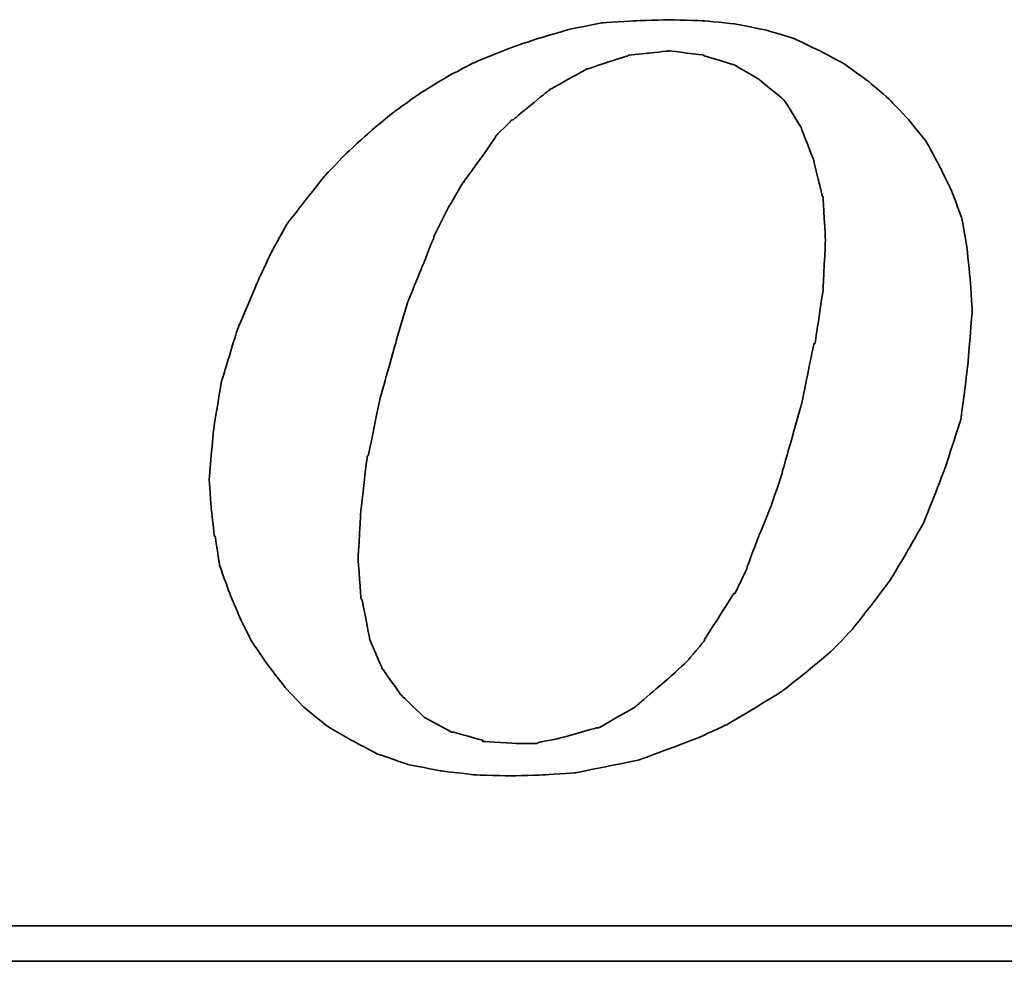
# Model space of a CAD drawing. Header units: millimetres. Extents: x -275 to -70, y 35 to 190.
# Tile 33 of 49: x -124.78 to -122.11, y 124.07 to 126.62. Entities that reach past the tile are written whole.
import ezdxf

# ---------------------------------------------------------------- set-up
doc = ezdxf.new("R2010")
doc.units = ezdxf.units.MM
doc.header["$LTSCALE"] = 0.1
doc.layers.add('CHA', color=7, linetype='CONTINUOUS')
doc.layers.add('layer 1', color=7, linetype='CONTINUOUS')

# ---------------------------------------------------------------- blocks, each defined once
blk = doc.blocks.new('TBI MOTION logo(完整正式版)')
at = {"layer": 'layer 1', "color": 22, "lineweight": 35}
for points, knots in [([(-11.34375, -6.98375), (-11.34375, -6.98375), (-10.91375, -7.43875), (-10.91375, -7.43875), (-10.91375, -7.43875), (-10.91375, -7.43875), (-10.38625, -7.87125), (-10.38625, -7.87125), (-10.38625, -7.87125), (-10.38625, -7.87125), (-9.81125, -8.20375), (-9.81125, -8.20375), (-9.81125, -8.20375), (-9.81125, -8.20375), (-9.21125, -8.51875), (-9.21125, -8.51875), (-9.21125, -8.51875), (-9.21125, -8.51875), (-8.51625, -8.75875), (-8.51625, -8.75875), (-8.51625, -8.75875), (-8.51625, -8.75875), (-7.77125, -8.90375), (-7.77125, -8.90375), (-7.77125, -8.90375), (-7.77125, -8.90375), (-6.97875, -8.99875), (-6.97875, -8.99875), (-6.97875, -8.99875), (-6.97875, -8.99875), (-6.14125, -9.02375), (-6.14125, -9.02375), (-6.14125, -9.02375), (-6.14125, -9.02375), (-5.37125, -8.99875), (-5.37125, -8.99875), (-5.37125, -8.99875), (-5.37125, -8.99875), (-4.65375, -8.94875), (-4.65375, -8.94875), (-4.65375, -8.94875), (-4.65375, -8.94875), (-3.93375, -8.80625), (-3.93375, -8.80625), (-3.93375, -8.80625), (-3.93375, -8.80625), (-3.21375, -8.66375), (-3.21375, -8.66375), (-3.21375, -8.66375), (-3.21375, -8.66375), (-2.49375, -8.39875), (-2.49375, -8.39875), (-2.49375, -8.39875), (-2.49375, -8.39875), (-1.79875, -8.13375), (-1.79875, -8.13375), (-1.79875, -8.13375), (-1.79875, -8.13375), (-1.17375, -7.84375), (-1.17375, -7.84375), (-1.17375, -7.84375), (-1.17375, -7.84375), (-0.52375, -7.46375), (-0.52375, -7.46375), (-0.52375, -7.46375), (-0.52375, -7.46375), (0.10124, -7.07875), (0.10124, -7.07875), (0.10124, -7.07875), (0.10124, -7.07875), (0.67625, -6.62375), (0.67625, -6.62375), (0.67625, -6.62375), (0.67625, -6.62375), (1.24874, -6.14375), (1.24874, -6.14375), (1.24874, -6.14375), (1.24874, -6.14375), (1.72874, -5.64125), (1.72874, -5.64125), (1.72874, -5.64125), (1.72874, -5.64125), (2.18624, -5.06375), (2.18624, -5.06375), (2.18624, -5.06375), (2.18624, -5.06375), (2.61625, -4.48874), (2.61625, -4.48874), (2.61625, -4.48874), (2.61625, -4.48874), (3.00125, -3.83874), (3.00125, -3.83874), (3.00125, -3.83874), (3.00125, -3.83874), (3.36124, -3.21374), (3.36124, -3.21374), (3.36124, -3.21374), (3.36124, -3.21374), (3.84374, -1.99125), (3.84374, -1.99125), (3.84374, -1.99125), (3.84374, -1.99125), (4.22625, -0.81875), (4.22625, -0.81875), (4.22625, -0.81875), (4.22625, -0.81875), (4.39125, 0.45624), (4.39125, 0.45624), (4.39125, 0.45624), (4.39125, 0.45624), (4.48874, 1.70124), (4.48874, 1.70124), (4.48874, 1.70124), (4.48874, 1.70124), (4.43874, 2.44625), (4.43874, 2.44625), (4.43874, 2.44625), (4.43874, 2.44625), (4.36874, 3.14125), (4.36874, 3.14125), (4.36874, 3.14125), (4.36874, 3.14125), (4.25125, 3.81125), (4.25125, 3.81125), (4.25125, 3.81125), (4.25125, 3.81125), (4.03124, 4.41125), (4.03124, 4.41125), (4.03124, 4.41125), (4.03124, 4.41125), (3.74374, 5.01125), (3.74374, 5.01125), (3.74374, 5.01125), (3.74374, 5.01125), (3.43124, 5.58875), (3.43124, 5.58875), (3.43124, 5.58875), (3.43124, 5.58875), (3.02625, 6.09125), (3.02625, 6.09125), (3.02625, 6.09125), (3.02625, 6.09125), (2.59374, 6.54875), (2.59374, 6.54875), (2.59374, 6.54875), (2.59374, 6.54875), (2.09124, 6.98125), (2.09124, 6.98125), (2.09124, 6.98125), (2.09124, 6.98125), (1.56124, 7.36625), (1.56124, 7.36625), (1.56124, 7.36625), (1.56124, 7.36625), (0.98624, 7.67625), (0.98624, 7.67625), (0.98624, 7.67625), (0.98624, 7.67625), (0.38624, 7.96375), (0.38624, 7.96375), (0.38624, 7.96375), (0.38624, 7.96375), (-0.25875, 8.15625), (-0.25875, 8.15625), (-0.25875, 8.15625), (-0.25875, 8.15625), (-0.98125, 8.30125), (-0.98125, 8.30125), (-0.98125, 8.30125), (-0.98125, 8.30125), (-1.70124, 8.37125), (-1.70124, 8.37125), (-1.70124, 8.37125), (-1.70124, 8.37125), (-2.49375, 8.39624), (-2.49375, 8.39624), (-2.49375, 8.39624), (-2.49375, 8.39624), (-3.28625, 8.37125), (-3.28625, 8.37125), (-3.28625, 8.37125), (-3.28625, 8.37125), (-4.05125, 8.32125), (-4.05125, 8.32125), (-4.05125, 8.32125), (-4.05125, 8.32125), (-4.77375, 8.18125), (-4.77375, 8.18125), (-4.77375, 8.18125), (-4.77375, 8.18125), (-5.51625, 7.96375), (-5.51625, 7.96375), (-5.51625, 7.96375), (-5.51625, 7.96375), (-6.21125, 7.72625), (-6.21125, 7.72625), (-6.21125, 7.72625), (-6.21125, 7.72625), (-6.92875, 7.43625), (-6.92875, 7.43625), (-6.92875, 7.43625), (-6.92875, 7.43625), (-7.57875, 7.10125), (-7.57875, 7.10125), (-7.57875, 7.10125), (-7.57875, 7.10125), (-8.24875, 6.69125), (-8.24875, 6.69125), (-8.24875, 6.69125), (-8.24875, 6.69125), (-8.84875, 6.26125), (-8.84875, 6.26125), (-8.84875, 6.26125), (-8.84875, 6.26125), (-9.42625, 5.78125), (-9.42625, 5.78125), (-9.42625, 5.78125), (-9.42625, 5.78125), (-9.95375, 5.30125), (-9.95375, 5.30125), (-9.95375, 5.30125), (-9.95375, 5.30125), (-10.43375, 4.79624), (-10.43375, 4.79624), (-10.43375, 4.79624), (-10.43375, 4.79624), (-10.88875, 4.22125), (-10.88875, 4.22125), (-10.88875, 4.22125), (-10.88875, 4.22125), (-11.29875, 3.69375), (-11.29875, 3.69375), (-11.29875, 3.69375), (-11.29875, 3.69375), (-11.63375, 3.09125), (-11.63375, 3.09125), (-11.63375, 3.09125), (-11.63375, 3.09125), (-11.91875, 2.49625), (-11.91875, 2.49625), (-11.91875, 2.49625), (-11.91875, 2.49625), (-12.44875, 1.24625), (-12.44875, 1.24625), (-12.44875, 1.24625), (-12.44875, 1.24625), (-12.80875, 0.06874), (-12.80875, 0.06874), (-12.80875, 0.06874), (-12.80875, 0.06874), (-12.99875, -1.07875), (-12.99875, -1.07875), (-12.99875, -1.07875), (-12.99875, -1.07875), (-13.09375, -2.18375), (-13.09375, -2.18375), (-13.09375, -2.18375), (-13.09375, -2.18375), (-13.04875, -2.85375), (-13.04875, -2.85375), (-13.04875, -2.85375), (-13.04875, -2.85375), (-12.97375, -3.50375), (-12.97375, -3.50375), (-12.97375, -3.50375), (-12.97375, -3.50375), (-12.95375, -3.50375), (-12.95375, -3.50375), (-12.95375, -3.50375), (-12.95375, -3.50375), (-12.85375, -4.17375), (-12.85375, -4.17375), (-12.85375, -4.17375), (-12.85375, -4.17375), (-12.63875, -4.77624), (-12.63875, -4.77624), (-12.63875, -4.77624), (-12.63875, -4.77624), (-12.39875, -5.35125), (-12.39875, -5.35125), (-12.39875, -5.35125), (-12.39875, -5.35125), (-12.11375, -5.92875), (-12.11375, -5.92875), (-12.11375, -5.92875), (-12.11375, -5.92875), (-11.75375, -6.45375), (-11.75375, -6.45375), (-11.75375, -6.45375), (-11.75375, -6.45375), (-11.34375, -6.98375), (-11.34375, -6.98375)], [0, 0, 0, 0, 0.01369863, 0.01369863, 0.01369863, 0.01369864, 0.02739726, 0.02739726, 0.02739726, 0.02739727, 0.04109589, 0.04109589, 0.04109589, 0.0410959, 0.05479452, 0.05479452, 0.05479452, 0.05479453, 0.06849315, 0.06849315, 0.06849315, 0.06849316, 0.08219178, 0.08219178, 0.08219178, 0.08219179, 0.09589041, 0.09589041, 0.09589041, 0.09589042, 0.10958904, 0.10958904, 0.10958904, 0.10958905, 0.12328767, 0.12328767, 0.12328767, 0.12328768, 0.1369863, 0.1369863, 0.1369863, 0.13698631, 0.15068493, 0.15068493, 0.15068493, 0.15068494, 0.16438356, 0.16438356, 0.16438356, 0.16438357, 0.17808219, 0.17808219, 0.17808219, 0.1780822, 0.19178082, 0.19178082, 0.19178082, 0.19178083, 0.20547945, 0.20547945, 0.20547945, 0.20547946, 0.21917808, 0.21917808, 0.21917808, 0.21917809, 0.23287671, 0.23287671, 0.23287671, 0.23287672, 0.24657534, 0.24657534, 0.24657534, 0.24657535, 0.26027397, 0.26027397, 0.26027397, 0.26027398, 0.2739726, 0.2739726, 0.2739726, 0.27397261, 0.28767123, 0.28767123, 0.28767123, 0.28767124, 0.30136986, 0.30136986, 0.30136986, 0.30136987, 0.31506849, 0.31506849, 0.31506849, 0.3150685, 0.32876712, 0.32876712, 0.32876712, 0.32876713, 0.34246575, 0.34246575, 0.34246575, 0.34246576, 0.35616438, 0.35616438, 0.35616438, 0.35616439, 0.36986301, 0.36986301, 0.36986301, 0.36986302, 0.38356164, 0.38356164, 0.38356164, 0.38356165, 0.39726027, 0.39726027, 0.39726027, 0.39726028, 0.4109589, 0.4109589, 0.4109589, 0.41095891, 0.42465753, 0.42465753, 0.42465753, 0.42465754, 0.43835616, 0.43835616, 0.43835616, 0.43835617, 0.45205479, 0.45205479, 0.45205479, 0.4520548, 0.46575342, 0.46575342, 0.46575342, 0.46575343, 0.47945205, 0.47945205, 0.47945205, 0.47945206, 0.49315068, 0.49315068, 0.49315068, 0.49315069, 0.50684932, 0.50684932, 0.50684932, 0.50684933, 0.52054795, 0.52054795, 0.52054795, 0.52054796, 0.53424658, 0.53424658, 0.53424658, 0.53424659, 0.54794521, 0.54794521, 0.54794521, 0.54794522, 0.56164384, 0.56164384, 0.56164384, 0.56164385, 0.57534247, 0.57534247, 0.57534247, 0.57534248, 0.5890411, 0.5890411, 0.5890411, 0.58904111, 0.60273973, 0.60273973, 0.60273973, 0.60273974, 0.61643836, 0.61643836, 0.61643836, 0.61643837, 0.63013699, 0.63013699, 0.63013699, 0.630137, 0.64383562, 0.64383562, 0.64383562, 0.64383563, 0.65753425, 0.65753425, 0.65753425, 0.65753426, 0.67123288, 0.67123288, 0.67123288, 0.67123289, 0.68493151, 0.68493151, 0.68493151, 0.68493152, 0.69863014, 0.69863014, 0.69863014, 0.69863015, 0.71232877, 0.71232877, 0.71232877, 0.71232878, 0.7260274, 0.7260274, 0.7260274, 0.72602741, 0.73972603, 0.73972603, 0.73972603, 0.73972604, 0.75342466, 0.75342466, 0.75342466, 0.75342467, 0.76712329, 0.76712329, 0.76712329, 0.7671233, 0.78082192, 0.78082192, 0.78082192, 0.78082193, 0.79452055, 0.79452055, 0.79452055, 0.79452056, 0.80821918, 0.80821918, 0.80821918, 0.80821919, 0.82191781, 0.82191781, 0.82191781, 0.82191782, 0.83561644, 0.83561644, 0.83561644, 0.83561645, 0.84931507, 0.84931507, 0.84931507, 0.84931508, 0.8630137, 0.8630137, 0.8630137, 0.86301371, 0.87671233, 0.87671233, 0.87671233, 0.87671234, 0.89041096, 0.89041096, 0.89041096, 0.89041097, 0.90410959, 0.90410959, 0.90410959, 0.9041096, 0.91780822, 0.91780822, 0.91780822, 0.91780823, 0.93150685, 0.93150685, 0.93150685, 0.93150686, 0.94520548, 0.94520548, 0.94520548, 0.94520549, 0.95890411, 0.95890411, 0.95890411, 0.95890412, 0.97260274, 0.97260274, 0.97260274, 0.97260275, 0.98630137, 0.98630137, 0.98630137, 0.98630138, 1, 1, 1, 1]), ([(-8.77875, 1.03124), (-8.77875, 1.03124), (-8.51625, 1.89625), (-8.51625, 1.89625), (-8.51625, 1.89625), (-8.51625, 1.89625), (-8.20375, 2.66375), (-8.20375, 2.66375), (-8.20375, 2.66375), (-8.20375, 2.66375), (-7.91625, 3.38125), (-7.91625, 3.38125), (-7.91625, 3.38125), (-7.91625, 3.38125), (-7.91625, 3.40624), (-7.91625, 3.40624), (-7.91625, 3.40624), (-7.91625, 3.40624), (-7.57875, 4.07624), (-7.57875, 4.07624), (-7.57875, 4.07624), (-7.57875, 4.07624), (-7.24375, 4.65125), (-7.24375, 4.65125), (-7.24375, 4.65125), (-7.24375, 4.65125), (-7.21875, 4.65125), (-7.21875, 4.65125), (-7.21875, 4.65125), (-7.21875, 4.65125), (-7.21875, 4.67624), (-7.21875, 4.67624), (-7.21875, 4.67624), (-7.21875, 4.67624), (-6.83625, 5.20375), (-6.83625, 5.20375), (-6.83625, 5.20375), (-6.83625, 5.20375), (-6.49875, 5.68625), (-6.49875, 5.68625), (-6.49875, 5.68625), (-6.49875, 5.68625), (-6.49875, 5.70625), (-6.49875, 5.70625), (-6.49875, 5.70625), (-6.49875, 5.70625), (-6.11625, 6.09125), (-6.11625, 6.09125), (-6.11625, 6.09125), (-6.11625, 6.09125), (-6.09125, 6.09125), (-6.09125, 6.09125), (-6.09125, 6.09125), (-6.09125, 6.09125), (-5.27375, 6.76625), (-5.27375, 6.76625), (-5.27375, 6.76625), (-5.27375, 6.76625), (-5.24875, 6.76625), (-5.24875, 6.76625), (-5.24875, 6.76625), (-5.24875, 6.76625), (-5.24875, 6.78625), (-5.24875, 6.78625), (-5.24875, 6.78625), (-5.24875, 6.78625), (-4.38875, 7.26624), (-4.38875, 7.26624), (-4.38875, 7.26624), (-4.38875, 7.26624), (-4.36125, 7.26624), (-4.36125, 7.26624), (-4.36125, 7.26624), (-4.36125, 7.26624), (-3.93375, 7.41125), (-3.93375, 7.41125), (-3.93375, 7.41125), (-3.93375, 7.41125), (-3.47375, 7.55625), (-3.47375, 7.55625), (-3.47375, 7.55625), (-3.47375, 7.55625), (-3.45375, 7.55625), (-3.45375, 7.55625), (-3.45375, 7.55625), (-3.45375, 7.55625), (-3.42875, 7.58124), (-3.42875, 7.58124), (-3.42875, 7.58124), (-3.42875, 7.58124), (-2.97375, 7.62625), (-2.97375, 7.62625), (-2.97375, 7.62625), (-2.97375, 7.62625), (-2.49375, 7.67625), (-2.49375, 7.67625), (-2.49375, 7.67625), (-2.49375, 7.67625), (-2.46875, 7.67625), (-2.46875, 7.67625), (-2.46875, 7.67625), (-2.46875, 7.67625), (-1.70124, 7.58124), (-1.70124, 7.58124), (-1.70124, 7.58124), (-1.70124, 7.58124), (-1.67875, 7.55625), (-1.67875, 7.55625), (-1.67875, 7.55625), (-1.67875, 7.55625), (-1.65375, 7.55625), (-1.65375, 7.55625), (-1.65375, 7.55625), (-1.65375, 7.55625), (-1.03125, 7.36625), (-1.03125, 7.36625), (-1.03125, 7.36625), (-1.03125, 7.36625), (-1.00625, 7.36625), (-1.00625, 7.36625), (-1.00625, 7.36625), (-1.00625, 7.36625), (-0.43124, 7.02624), (-0.43124, 7.02624), (-0.43124, 7.02624), (-0.43124, 7.02624), (-0.40625, 7.00624), (-0.40625, 7.00624), (-0.40625, 7.00624), (-0.40625, 7.00624), (0.12124, 6.57124), (0.12124, 6.57124), (0.12124, 6.57124), (0.12124, 6.57124), (0.14624, 6.54875), (0.14624, 6.54875), (0.14624, 6.54875), (0.14624, 6.54875), (0.17124, 6.52375), (0.17124, 6.52375), (0.17124, 6.52375), (0.17124, 6.52375), (0.55625, 5.89875), (0.55625, 5.89875), (0.55625, 5.89875), (0.55625, 5.89875), (0.55625, 5.87625), (0.55625, 5.87625), (0.55625, 5.87625), (0.55625, 5.87625), (0.84124, 5.15625), (0.84124, 5.15625), (0.84124, 5.15625), (0.84124, 5.15625), (0.84124, 5.13125), (0.84124, 5.13125), (0.84124, 5.13125), (0.84124, 5.13125), (1.03624, 4.31875), (1.03624, 4.31875), (1.03624, 4.31875), (1.03624, 4.31875), (1.05624, 4.31875), (1.05624, 4.31875), (1.05624, 4.31875), (1.05624, 4.31875), (1.05624, 4.29125), (1.05624, 4.29125), (1.05624, 4.29125), (1.05624, 4.29125), (1.10625, 3.33125), (1.10625, 3.33125), (1.10625, 3.33125), (1.10625, 3.33125), (1.10625, 3.30875), (1.10625, 3.30875), (1.10625, 3.30875), (1.10625, 3.30875), (1.05624, 2.20624), (1.05624, 2.20624), (1.05624, 2.20624), (1.05624, 2.20624), (1.05624, 2.18124), (1.05624, 2.18124), (1.05624, 2.18124), (1.05624, 2.18124), (0.86624, 0.93624), (0.86624, 0.93624), (0.86624, 0.93624), (0.86624, 0.93624), (0.84124, 0.93624), (0.84124, 0.93624), (0.84124, 0.93624), (0.84124, 0.93624), (0.55625, -0.45874), (0.55625, -0.45874), (0.55625, -0.45874), (0.55625, -0.45874), (0.12124, -1.99125), (0.12124, -1.99125), (0.12124, -1.99125), (0.12124, -1.99125), (0.12124, -2.01874), (0.12124, -2.01874), (0.12124, -2.01874), (0.12124, -2.01874), (-0.13874, -2.78375), (-0.13874, -2.78375), (-0.13874, -2.78375), (-0.13874, -2.78375), (-0.43124, -3.50375), (-0.43124, -3.50375), (-0.43124, -3.50375), (-0.43124, -3.50375), (-0.69375, -4.19875), (-0.69375, -4.19875), (-0.69375, -4.19875), (-0.69375, -4.19875), (-0.69375, -4.22375), (-0.69375, -4.22375), (-0.69375, -4.22375), (-0.69375, -4.22375), (-0.98125, -4.82374), (-0.98125, -4.82374), (-0.98125, -4.82374), (-0.98125, -4.82374), (-1.00625, -4.82374), (-1.00625, -4.82374), (-1.00625, -4.82374), (-1.00625, -4.82374), (-1.33875, -5.35125), (-1.33875, -5.35125), (-1.33875, -5.35125), (-1.33875, -5.35125), (-1.67875, -5.87875), (-1.67875, -5.87875), (-1.67875, -5.87875), (-1.67875, -5.87875), (-1.67875, -5.90375), (-1.67875, -5.90375), (-1.67875, -5.90375), (-1.67875, -5.90375), (-2.05875, -6.35875), (-2.05875, -6.35875), (-2.05875, -6.35875), (-2.05875, -6.35875), (-2.08375, -6.38375), (-2.08375, -6.38375), (-2.08375, -6.38375), (-2.08375, -6.38375), (-2.46875, -6.74375), (-2.46875, -6.74375), (-2.46875, -6.74375), (-2.46875, -6.74375), (-3.25875, -7.41625), (-3.25875, -7.41625), (-3.25875, -7.41625), (-3.25875, -7.41625), (-3.28625, -7.43875), (-3.28625, -7.43875), (-3.28625, -7.43875), (-3.28625, -7.43875), (-4.12375, -7.91875), (-4.12375, -7.91875), (-4.12375, -7.91875), (-4.12375, -7.91875), (-4.14875, -7.91875), (-4.14875, -7.91875), (-4.14875, -7.91875), (-4.14875, -7.91875), (-4.17125, -7.91875), (-4.17125, -7.91875), (-4.17125, -7.91875), (-4.17125, -7.91875), (-5.03375, -8.15875), (-5.03375, -8.15875), (-5.03375, -8.15875), (-5.03375, -8.15875), (-5.51625, -8.25625), (-5.51625, -8.25625), (-5.51625, -8.25625), (-5.51625, -8.25625), (-5.54125, -8.27875), (-5.54125, -8.27875), (-5.54125, -8.27875), (-5.54125, -8.27875), (-5.56375, -8.27875), (-5.56375, -8.27875), (-5.56375, -8.27875), (-5.56375, -8.27875), (-5.99625, -8.27875), (-5.99625, -8.27875), (-5.99625, -8.27875), (-5.99625, -8.27875), (-6.76375, -8.23125), (-6.76375, -8.23125), (-6.76375, -8.23125), (-6.76375, -8.23125), (-6.78875, -8.23125), (-6.78875, -8.23125), (-6.78875, -8.23125), (-6.78875, -8.23125), (-6.78875, -8.20375), (-6.78875, -8.20375), (-6.78875, -8.20375), (-6.78875, -8.20375), (-7.45875, -8.01375), (-7.45875, -8.01375), (-7.45875, -8.01375), (-7.45875, -8.01375), (-7.48375, -8.01375), (-7.48375, -8.01375), (-7.48375, -8.01375), (-7.48375, -8.01375), (-7.50875, -8.01375), (-7.50875, -8.01375), (-7.50875, -8.01375), (-7.50875, -8.01375), (-8.13125, -7.67875), (-8.13125, -7.67875), (-8.13125, -7.67875), (-8.13125, -7.67875), (-8.15625, -7.65375), (-8.15625, -7.65375), (-8.15625, -7.65375), (-8.15625, -7.65375), (-8.65875, -7.17375), (-8.65875, -7.17375), (-8.65875, -7.17375), (-8.65875, -7.17375), (-8.68375, -7.14875), (-8.68375, -7.14875), (-8.68375, -7.14875), (-8.68375, -7.14875), (-9.08875, -6.57375), (-9.08875, -6.57375), (-9.08875, -6.57375), (-9.08875, -6.57375), (-9.11375, -6.54875), (-9.11375, -6.54875), (-9.11375, -6.54875), (-9.11375, -6.54875), (-9.11375, -6.52875), (-9.11375, -6.52875), (-9.11375, -6.52875), (-9.11375, -6.52875), (-9.40375, -5.85375), (-9.40375, -5.85375), (-9.40375, -5.85375), (-9.40375, -5.85375), (-9.40375, -5.82875), (-9.40375, -5.82875), (-9.40375, -5.82875), (-9.40375, -5.82875), (-9.56875, -4.96875), (-9.56875, -4.96875), (-9.56875, -4.96875), (-9.56875, -4.96875), (-9.59375, -4.94375), (-9.59375, -4.94375), (-9.59375, -4.94375), (-9.59375, -4.94375), (-9.66375, -4.03375), (-9.66375, -4.03375), (-9.66375, -4.03375), (-9.66375, -4.03375), (-9.66375, -4.00875), (-9.66375, -4.00875), (-9.66375, -4.00875), (-9.66375, -4.00875), (-9.59375, -2.85375), (-9.59375, -2.85375), (-9.59375, -2.85375), (-9.59375, -2.85375), (-9.45125, -1.65875), (-9.45125, -1.65875), (-9.45125, -1.65875), (-9.45125, -1.65875), (-9.42625, -1.63375), (-9.42625, -1.63375), (-9.42625, -1.63375), (-9.42625, -1.63375), (-9.16125, -0.33875), (-9.16125, -0.33875), (-9.16125, -0.33875), (-9.16125, -0.33875), (-8.77875, 1.00624), (-8.77875, 1.00624), (-8.77875, 1.00624), (-8.77875, 1.00624), (-8.77875, 1.03124), (-8.77875, 1.03124)], [0, 0, 0, 0, 0.01020408, 0.01020408, 0.01020408, 0.01020409, 0.02040816, 0.02040816, 0.02040816, 0.02040817, 0.03061224, 0.03061224, 0.03061224, 0.03061225, 0.04081633, 0.04081633, 0.04081633, 0.04081634, 0.05102041, 0.05102041, 0.05102041, 0.05102042, 0.06122449, 0.06122449, 0.06122449, 0.0612245, 0.07142857, 0.07142857, 0.07142857, 0.07142858, 0.08163265, 0.08163265, 0.08163265, 0.08163266, 0.09183673, 0.09183673, 0.09183673, 0.09183674, 0.10204082, 0.10204082, 0.10204082, 0.10204083, 0.1122449, 0.1122449, 0.1122449, 0.11224491, 0.12244898, 0.12244898, 0.12244898, 0.12244899, 0.13265306, 0.13265306, 0.13265306, 0.13265307, 0.14285714, 0.14285714, 0.14285714, 0.14285715, 0.15306122, 0.15306122, 0.15306122, 0.15306123, 0.16326531, 0.16326531, 0.16326531, 0.16326532, 0.17346939, 0.17346939, 0.17346939, 0.1734694, 0.18367347, 0.18367347, 0.18367347, 0.18367348, 0.19387755, 0.19387755, 0.19387755, 0.19387756, 0.20408163, 0.20408163, 0.20408163, 0.20408164, 0.21428571, 0.21428571, 0.21428571, 0.21428572, 0.2244898, 0.2244898, 0.2244898, 0.22448981, 0.23469388, 0.23469388, 0.23469388, 0.23469389, 0.24489796, 0.24489796, 0.24489796, 0.24489797, 0.25510204, 0.25510204, 0.25510204, 0.25510205, 0.26530612, 0.26530612, 0.26530612, 0.26530613, 0.2755102, 0.2755102, 0.2755102, 0.27551021, 0.28571429, 0.28571429, 0.28571429, 0.2857143, 0.29591837, 0.29591837, 0.29591837, 0.29591838, 0.30612245, 0.30612245, 0.30612245, 0.30612246, 0.31632653, 0.31632653, 0.31632653, 0.31632654, 0.32653061, 0.32653061, 0.32653061, 0.32653062, 0.33673469, 0.33673469, 0.33673469, 0.3367347, 0.34693878, 0.34693878, 0.34693878, 0.34693879, 0.35714286, 0.35714286, 0.35714286, 0.35714287, 0.36734694, 0.36734694, 0.36734694, 0.36734695, 0.37755102, 0.37755102, 0.37755102, 0.37755103, 0.3877551, 0.3877551, 0.3877551, 0.38775511, 0.39795918, 0.39795918, 0.39795918, 0.39795919, 0.40816327, 0.40816327, 0.40816327, 0.40816328, 0.41836735, 0.41836735, 0.41836735, 0.41836736, 0.42857143, 0.42857143, 0.42857143, 0.42857144, 0.43877551, 0.43877551, 0.43877551, 0.43877552, 0.44897959, 0.44897959, 0.44897959, 0.4489796, 0.45918367, 0.45918367, 0.45918367, 0.45918368, 0.46938776, 0.46938776, 0.46938776, 0.46938777, 0.47959184, 0.47959184, 0.47959184, 0.47959185, 0.48979592, 0.48979592, 0.48979592, 0.48979593, 0.5, 0.5, 0.5, 0.50000001, 0.51020408, 0.51020408, 0.51020408, 0.51020409, 0.52040816, 0.52040816, 0.52040816, 0.52040817, 0.53061224, 0.53061224, 0.53061224, 0.53061225, 0.54081633, 0.54081633, 0.54081633, 0.54081634, 0.55102041, 0.55102041, 0.55102041, 0.55102042, 0.56122449, 0.56122449, 0.56122449, 0.5612245, 0.57142857, 0.57142857, 0.57142857, 0.57142858, 0.58163265, 0.58163265, 0.58163265, 0.58163266, 0.59183673, 0.59183673, 0.59183673, 0.59183674, 0.60204082, 0.60204082, 0.60204082, 0.60204083, 0.6122449, 0.6122449, 0.6122449, 0.61224491, 0.62244898, 0.62244898, 0.62244898, 0.62244899, 0.63265306, 0.63265306, 0.63265306, 0.63265307, 0.64285714, 0.64285714, 0.64285714, 0.64285715, 0.65306122, 0.65306122, 0.65306122, 0.65306123, 0.66326531, 0.66326531, 0.66326531, 0.66326532, 0.67346939, 0.67346939, 0.67346939, 0.6734694, 0.68367347, 0.68367347, 0.68367347, 0.68367348, 0.69387755, 0.69387755, 0.69387755, 0.69387756, 0.70408163, 0.70408163, 0.70408163, 0.70408164, 0.71428571, 0.71428571, 0.71428571, 0.71428572, 0.7244898, 0.7244898, 0.7244898, 0.72448981, 0.73469388, 0.73469388, 0.73469388, 0.73469389, 0.74489796, 0.74489796, 0.74489796, 0.74489797, 0.75510204, 0.75510204, 0.75510204, 0.75510205, 0.76530612, 0.76530612, 0.76530612, 0.76530613, 0.7755102, 0.7755102, 0.7755102, 0.77551021, 0.78571429, 0.78571429, 0.78571429, 0.7857143, 0.79591837, 0.79591837, 0.79591837, 0.79591838, 0.80612245, 0.80612245, 0.80612245, 0.80612246, 0.81632653, 0.81632653, 0.81632653, 0.81632654, 0.82653061, 0.82653061, 0.82653061, 0.82653062, 0.83673469, 0.83673469, 0.83673469, 0.8367347, 0.84693878, 0.84693878, 0.84693878, 0.84693879, 0.85714286, 0.85714286, 0.85714286, 0.85714287, 0.86734694, 0.86734694, 0.86734694, 0.86734695, 0.87755102, 0.87755102, 0.87755102, 0.87755103, 0.8877551, 0.8877551, 0.8877551, 0.88775511, 0.89795918, 0.89795918, 0.89795918, 0.89795919, 0.90816327, 0.90816327, 0.90816327, 0.90816328, 0.91836735, 0.91836735, 0.91836735, 0.91836736, 0.92857143, 0.92857143, 0.92857143, 0.92857144, 0.93877551, 0.93877551, 0.93877551, 0.93877552, 0.94897959, 0.94897959, 0.94897959, 0.9489796, 0.95918367, 0.95918367, 0.95918367, 0.95918368, 0.96938776, 0.96938776, 0.96938776, 0.96938777, 0.97959184, 0.97959184, 0.97959184, 0.97959185, 0.98979592, 0.98979592, 0.98979592, 0.98979593, 1, 1, 1, 1]), ([(75.90875, -9.47875), (75.90875, -9.47875), (75.90875, -12.28625), (75.90875, -12.28625), (75.90875, -12.28625), (75.90875, -12.28625), (75.90875, -12.47875), (75.90875, -12.47875), (75.90875, -12.47875), (75.90875, -12.47875), (75.71625, -12.47875), (75.71625, -12.47875), (75.71625, -12.47875), (75.71625, -12.47875), (-88.32875, -12.47875), (-88.32875, -12.47875), (-88.32875, -12.47875), (-88.32875, -12.47875), (-88.32875, -13.29375), (-88.32875, -13.29375), (-88.32875, -13.29375), (-88.32875, -13.29375), (82.89125, -13.29375), (82.89125, -13.29375), (82.89125, -13.29375), (82.89125, -13.29375), (75.90875, -9.47875), (75.90875, -9.47875)], [0, 0, 0, 0, 0.14285714, 0.14285714, 0.14285714, 0.14285715, 0.28571429, 0.28571429, 0.28571429, 0.2857143, 0.42857143, 0.42857143, 0.42857143, 0.42857144, 0.57142857, 0.57142857, 0.57142857, 0.57142858, 0.71428571, 0.71428571, 0.71428571, 0.71428572, 0.85714286, 0.85714286, 0.85714286, 0.85714287, 1, 1, 1, 1])]:
    blk.add_open_spline(points, degree=3, knots=knots, dxfattribs=at)

msp = doc.modelspace()

# ---------------------------------------------------------------- block references
at = {"layer": 'CHA', "color": 7, "xscale": 0.1176925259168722, "yscale": 0.1176925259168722, "zscale": 0.1176925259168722}
msp.add_blockref('TBI MOTION logo(完整正式版)', (-122.7266, 125.6307), dxfattribs=at)

doc.saveas('drawing.dxf')
